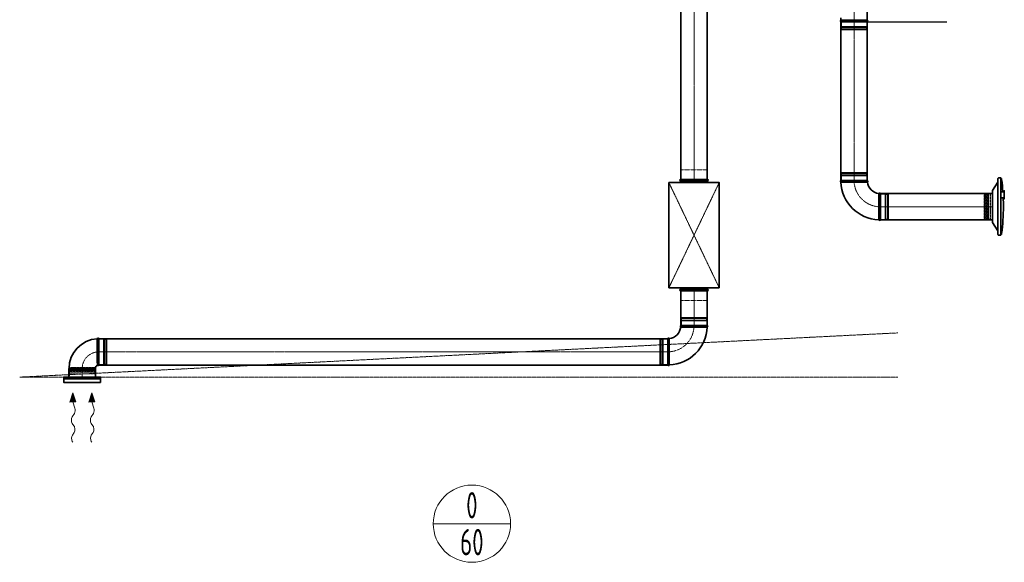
# Model space of a CAD drawing. Header units: millimetres. Extents: x 15940 to 92175, y -24684 to 227664.
# Tile 72 of 132: x 50698 to 55370, y 92603 to 95180. Entities that reach past the tile are written whole.
import ezdxf
from ezdxf.enums import TextEntityAlignment as Align

# ---------------------------------------------------------------- set-up
doc = ezdxf.new("R2010")
doc.units = ezdxf.units.MM
doc.header["$LTSCALE"] = 0.05
for name, pattern in [('ACAD_ISO02W100', [15, 12, -3]), ('ACAD_ISO05W100', [33, 24, -3, 0, -3, 0, -3]), ('ACAD_ISO10W100', [18, 12, -3, 0, -3])]:
    doc.linetypes.add(name, pattern=pattern)
doc.layers.get('0').update_dxf_attribs({"lineweight": 5})
for name, color, linetype, lineweight in [('VZT_01 SUP (PŘÍVOD) - OBRYS', 5, 'Continuous', 35), ('VZT_02 SUP (PŘÍVOD) - OSA', 5, 'ACAD_ISO10W100', 5), ('VZT_05 ETA (ODVOD) - OBRYS', 6, 'Continuous', 35), ('VZT_06 ETA (ODVOD) - OSA', 6, 'ACAD_ISO10W100', 5), ('VZT_30 DISTRIBUČNÍ PRVKY - OBRYS', 1, 'Continuous', 35), ('VZT_33 DISTRIBUČNÍ PRVKY - SKRYTÉ', 8, 'ACAD_ISO02W100', 5), ('VZT_35 TLUMIČE HLUKU - OBRYS', 1, 'Continuous', 35), ('VZT_36 TLUMIČE HLUKU - OSA', 1, 'ACAD_ISO10W100', 5), ('VZT_37 TLUMIČE HLUKU - DETAIL', 8, 'ACAD_ISO02W100', 5), ('VZT_52 POPIS - DISTRIBUCE', 7, 'Continuous', 5), ('VZT_60_KOTY - DIMENZE', 7, 'Continuous', 5), ('VZT_POŽADAVKY NA STAVBU - PODHLEDY', 4, 'ACAD_ISO05W100', 5)]:
    doc.layers.add(name, color=color, linetype=linetype, lineweight=lineweight)
for name, color, linetype, lineweight, plot in [('VZT_03 SUP (PŘÍVOD) - NETISK', 8, 'ACAD_ISO02W100', 5, False), ('VZT_07 ETA (ODVOD) - NETISK', 8, 'ACAD_ISO02W100', 5, False), ('VZT_34 DISTRIBUČNÍ PRVKY - NETISK', 8, 'ACAD_ISO02W100', 5, False), ('VZT_39 TLUMIČE HLUKU - NETISK', 8, 'ACAD_ISO02W100', 5, False)]:
    doc.layers.add(name, color=color, linetype=linetype, lineweight=lineweight, plot=plot)
doc.styles.add('JS', font='isocp.shx', dxfattribs={"width": 0.6, "height": 125})

msp = doc.modelspace()

# ---------------------------------------------------------------- linework, layer by layer
at = {"color": 0, "lineweight": 13}
for p, q in [((50949.7, 93407.6), (50936.3, 93364.4)), ((50964.2, 93364.8), (50949.7, 93407.6)), ((51039.7, 93407.6), (51026.3, 93364.4)), ((51054.2, 93364.8), (51039.7, 93407.6)), ((50936.3, 93364.4), (50950.2, 93364.6)), ((50964.2, 93364.8), (50950.2, 93364.6)), ((50950.2, 93364.6), (50960, 93336)), ((51026.3, 93364.4), (51040.2, 93364.6)), ((51054.2, 93364.8), (51040.2, 93364.6)), ((51040.2, 93364.6), (51050, 93336)), ((50957.7, 93310.6), (50947.3, 93294.1)), ((51047.7, 93310.6), (51037.3, 93294.1)), ((50947.7, 93263.1), (50955.7, 93251.2)), ((51037.7, 93263.1), (51045.7, 93251.2)), ((50956.1, 93220.2), (50947.9, 93207.2)), ((51046.1, 93220.2), (51037.9, 93207.2))]:
    msp.add_line(p, q, dxfattribs=at)
at = {"lineweight": 13}
for p, q in [((50947.8, 93177.1), (50949.7, 93174)), ((51037.8, 93177.1), (51039.7, 93174))]:
    msp.add_line(p, q, dxfattribs=at)
at = {"color": 8, "lineweight": 5}
msp.add_lwpolyline([(51055.7, 93482.6), (50933.7, 93482.6)], dxfattribs=at)
at = {"color": 0, "lineweight": 13}
for centre, start_param, end_param in [((50948.2, 93325.9), 3.908129, 5.191299), ((51038.2, 93325.9), 3.908129, 5.191299), ((50956.8, 93278.7), 0.766537, 2.375056), ((50946.6, 93235.5), 3.908129, 5.516649), ((51046.8, 93278.7), 0.766537, 2.375056), ((51036.6, 93235.5), 3.908129, 5.516649), ((50957.4, 93191.9), 0.766537, 2.320574), ((51047.4, 93191.9), 0.766537, 2.320574)]:
    msp.add_ellipse(centre, major_axis=(-0.3, 21.5), ratio=0.625, start_param=start_param, end_param=end_param, dxfattribs=at)
for points in [[(50964.2, 93364.8), (50936.3, 93364.4), (50949.7, 93407.6)], [(51054.2, 93364.8), (51026.3, 93364.4), (51039.7, 93407.6)]]:
    msp.add_solid(points, dxfattribs=at)
at = {"layer": 'VZT_01 SUP (PŘÍVOD) - OBRYS'}
for p, q in [((54719.5, 95176.8), (54719.5, 95326.5)), ((54594.5, 95176.8), (54594.5, 95189.2)), ((54594.5, 95176.8), (54719.5, 95176.8)), ((54594.5, 95169.2), (54719.5, 95169.2)), ((54594.5, 94416.4), (54719.5, 94416.4)), ((54782, 94353.9), (54782, 94228.9))]:
    msp.add_line(p, q, dxfattribs=at)
for points in [[(54594.5, 95169.2), (54594.5, 94416.4)], [(54719.5, 95169.2), (54719.5, 94416.4)], [(54782, 94353.9), (55313.6, 94353.9)], [(54782, 94228.9), (55313.6, 94228.9)]]:
    msp.add_lwpolyline(points, dxfattribs=at)
for centre, radius, start, end in [((54596.2, 95173), 4.17, 113.4678, 246.5322), ((54717.9, 95173), 4.17, 293.4678, 66.5322), ((54596.2, 94412.6), 4.17, 113.4678, 248.8928), ((54717.9, 94412.6), 4.17, 300.2981, 66.5322), ((54782, 94416.4), 187.5, 182.3607, 267.6393), ((54782, 94416.4), 62.5, 186.8302, 263.1698), ((54778.2, 94352.3), 4.17, 23.4678, 149.7019), ((54778.2, 94230.6), 4.17, 201.1072, 336.5322)]:
    msp.add_arc(centre, radius, start, end, dxfattribs=at)
for points, knots in [([(54720, 94409), (54720, 94409), (54719.9, 94409), (54719.6, 94409), (54719.3, 94409), (54718.2, 94409), (54717.4, 94409), (54714.3, 94409), (54711.1, 94408.9), (54702.2, 94408.9), (54696.1, 94408.9), (54681.9, 94408.8), (54674.1, 94408.8), (54657.9, 94408.8), (54649.7, 94408.8), (54633.8, 94408.7), (54626.3, 94408.7), (54613.1, 94408.7), (54607.6, 94408.7), (54600.6, 94408.7), (54598.4, 94408.7), (54595.5, 94408.7), (54594.7, 94408.7), (54594.7, 94408.7)], [197.067977, 197.067977, 197.067977, 197.067977, 201.792196, 201.792196, 209.190204, 209.190204, 218.040239, 218.040239, 237.760854, 237.760854, 262.206108, 262.206108, 286.831239, 286.831239, 311.323072, 311.323072, 335.946087, 335.946087, 360.704397, 360.704397, 377.088273, 377.088273, 394.105327, 394.105327, 394.105327, 394.105327]), ([(54774.6, 94354.4), (54774.6, 94354.4), (54774.6, 94352.8), (54774.5, 94346.7), (54774.5, 94342.2), (54774.5, 94330.8), (54774.4, 94324), (54774.4, 94309), (54774.4, 94300.9), (54774.4, 94284.6), (54774.3, 94276.4), (54774.3, 94261.2), (54774.3, 94254.3), (54774.3, 94242.5), (54774.3, 94237.8), (54774.3, 94231.2), (54774.3, 94229.4), (54774.3, 94229.1), (54774.3, 94229.1), (54774.3, 94229.1)], [0, 0, 0, 0, 24.235852, 24.235852, 48.531845, 48.531845, 73.024415, 73.024415, 97.570898, 97.570898, 122.078339, 122.078339, 146.53579, 146.53579, 170.957495, 170.957495, 195.359468, 195.359468, 197.168246, 197.168246, 197.168246, 197.168246])]:
    msp.add_open_spline(points, degree=3, knots=knots, dxfattribs=at)
at = {"layer": 'VZT_02 SUP (PŘÍVOD) - OSA', "ltscale": 5}
for points in [[(54657, 94416.4), (54657, 95169.2)], [(55313.6, 94291.4), (54782, 94291.4)]]:
    msp.add_lwpolyline(points, dxfattribs=at)
at = {"layer": 'VZT_02 SUP (PŘÍVOD) - OSA', "ltscale": 0.3}
msp.add_lwpolyline([(54782, 94291.4), (54782, 94291.4, -0.414214), (54657, 94416.4), (54657, 94416.4)], format="xyb", dxfattribs=at)
at = {"layer": 'VZT_03 SUP (PŘÍVOD) - NETISK', "ltscale": 0.4}
for p, q in [((54597, 95169.2), (54597, 95147.2)), ((54717, 95169.2), (54717, 95147.2)), ((54596, 95143.7), (54718, 95143.7)), ((54596, 95143.7), (54596, 95143.2)), ((54596, 95143.2), (54718, 95143.2)), ((54596, 95136.2), (54718, 95136.2)), ((54596, 95136.2), (54596, 95135.7)), ((54596, 95135.7), (54718, 95135.7)), ((54597, 95147.2), (54717, 95147.2)), ((54597, 95135.2), (54717, 95135.2)), ((54597, 95135.2), (54597, 95131.2)), ((54597, 95131.2), (54717, 95131.2)), ((54598, 95147.2), (54598, 95143.7)), ((54598, 95143.2), (54598, 95136.2)), ((54598, 95135.7), (54598, 95135.2)), ((54716, 95147.2), (54716, 95143.7)), ((54716, 95143.2), (54716, 95136.2)), ((54716, 95135.7), (54716, 95135.2)), ((54717, 95135.2), (54717, 95131.2)), ((54718, 95143.7), (54718, 95143.2)), ((54718, 95136.2), (54718, 95135.7)), ((54596, 94449.9), (54718, 94449.9)), ((54596, 94449.4), (54596, 94449.9)), ((54596, 94449.4), (54718, 94449.4)), ((54596, 94442.4), (54718, 94442.4)), ((54596, 94441.9), (54596, 94442.4)), ((54596, 94441.9), (54718, 94441.9)), ((54597, 94454.4), (54717, 94454.4)), ((54597, 94450.4), (54597, 94454.4)), ((54597, 94450.4), (54717, 94450.4)), ((54597, 94438.4), (54717, 94438.4)), ((54597, 94416.4), (54597, 94438.4)), ((54598, 94449.9), (54598, 94450.4)), ((54598, 94442.4), (54598, 94449.4)), ((54598, 94438.4), (54598, 94441.9)), ((54716, 94449.9), (54716, 94450.4)), ((54716, 94442.4), (54716, 94449.4)), ((54716, 94438.4), (54716, 94441.9)), ((54717, 94450.4), (54717, 94454.4)), ((54717, 94416.4), (54717, 94438.4)), ((54718, 94449.4), (54718, 94449.9)), ((54718, 94441.9), (54718, 94442.4)), ((54782, 94351.4), (54804, 94351.4)), ((54804, 94351.4), (54804, 94231.4)), ((54804, 94350.4), (54807.5, 94350.4)), ((54807.5, 94352.4), (54807.5, 94230.4)), ((54807.5, 94352.4), (54808, 94352.4)), ((54808, 94352.4), (54808, 94230.4)), ((54808, 94350.4), (54815, 94350.4)), ((54815, 94352.4), (54815, 94230.4)), ((54815, 94352.4), (54815.5, 94352.4)), ((54815.5, 94352.4), (54815.5, 94230.4)), ((54815.5, 94350.4), (54816, 94350.4)), ((54816, 94351.4), (54816, 94231.4)), ((54816, 94351.4), (54820, 94351.4)), ((54820, 94351.4), (54820, 94231.4)), ((54782, 94231.4), (54804, 94231.4)), ((54804, 94232.4), (54807.5, 94232.4)), ((54807.5, 94230.4), (54808, 94230.4)), ((54808, 94232.4), (54815, 94232.4)), ((54815, 94230.4), (54815.5, 94230.4)), ((54815.5, 94232.4), (54816, 94232.4)), ((54816, 94231.4), (54820, 94231.4))]:
    msp.add_line(p, q, dxfattribs=at)
msp.add_lwpolyline([(54657, 95169.2), (54657, 95334.2)], dxfattribs=at)
at = {"layer": 'VZT_05 ETA (ODVOD) - OBRYS'}
for p, q in [((53960.2, 93727.6), (53835.2, 93727.6)), ((51073.7, 93540.1), (51073.7, 93665.1)), ((53772.7, 93665.1), (53772.7, 93540.1)), ((50931.2, 93522.6), (50931.2, 93482.6)), ((50931.2, 93482.6), (51058.2, 93482.6)), ((50932.2, 93523.6), (51057.2, 93523.6)), ((51058.2, 93522.6), (51058.2, 93482.6))]:
    msp.add_line(p, q, dxfattribs=at)
for points in [[(53835.2, 94421.6), (53835.2, 95907.6)], [(53960.2, 94421.6), (53960.2, 95907.6)], [(53835.2, 93727.6), (53835.2, 93891.6)], [(53960.2, 93727.6), (53960.2, 93891.6)], [(53772.7, 93665.1), (51073.7, 93665.1)], [(53772.7, 93540.1), (51073.7, 93540.1)]]:
    msp.add_lwpolyline(points, dxfattribs=at)
for centre, radius, start, end in [((53772.7, 93727.6), 62.5, 276.8302, 353.1698), ((53772.7, 93727.6), 187.5, 272.3607, 357.6393), ((53836.9, 93723.8), 4.17, 113.4678, 239.7019), ((53958.5, 93723.8), 4.17, 291.1072, 66.5322), ((51073.7, 93523.6), 141.5, 93.1369, 180), ((51069.8, 93663.5), 4.17, 23.4678, 159.6691), ((53776.5, 93663.5), 4.17, 30.2981, 156.5322), ((51073.7, 93523.6), 16.5, 113.8093, 180), ((51069.8, 93541.8), 4.17, 227.2771, 336.5322), ((53776.5, 93541.8), 4.17, 203.4678, 338.8928), ((50932.2, 93522.6), 1, 90, 180), ((51057.2, 93522.6), 1, 0, 90)]:
    msp.add_arc(centre, radius, start, end, dxfattribs=at)
for points, knots in [([(53834.7, 93720.2), (53834.7, 93720.2), (53834.8, 93720.2), (53835.1, 93720.2), (53835.4, 93720.2), (53836.5, 93720.2), (53837.3, 93720.2), (53840.4, 93720.2), (53843.6, 93720.1), (53852.5, 93720.1), (53858.7, 93720.1), (53872.8, 93720), (53880.6, 93720), (53896.8, 93720), (53905, 93720), (53920.9, 93719.9), (53928.4, 93719.9), (53941.6, 93719.9), (53947.1, 93719.9), (53954.1, 93719.9), (53956.3, 93719.9), (53959.3, 93719.9), (53960, 93719.9), (53960, 93719.9)], [197.067977, 197.067977, 197.067977, 197.067977, 201.792196, 201.792196, 209.190204, 209.190204, 218.040239, 218.040239, 237.760854, 237.760854, 262.206108, 262.206108, 286.831239, 286.831239, 311.323072, 311.323072, 335.946087, 335.946087, 360.704397, 360.704397, 377.088273, 377.088273, 394.105327, 394.105327, 394.105327, 394.105327]), ([(51067, 93538.7), (51067, 93538.7), (51067, 93539.1), (51066.8, 93541.2), (51066.7, 93543.4), (51066.5, 93549.6), (51066.4, 93553.6), (51066.2, 93564.4), (51066.1, 93571.6), (51066, 93587.3), (51066, 93595.7), (51066, 93612.2), (51066, 93620.3), (51065.9, 93635.3), (51065.9, 93642), (51065.9, 93653.3), (51065.9, 93657.7), (51065.9, 93663.5), (51065.9, 93664.9), (51065.9, 93664.9)], [197.702813, 197.702813, 197.702813, 197.702813, 209.733369, 209.733369, 228.63381, 228.63381, 247.962689, 247.962689, 273.396832, 273.396832, 298.447199, 298.447199, 323.101867, 323.101867, 347.591906, 347.591906, 372.010558, 372.010558, 395.3015, 395.3015, 395.3015, 395.3015]), ([(53780.1, 93665.6), (53780.1, 93665.6), (53780.1, 93664), (53780.2, 93657.9), (53780.2, 93653.4), (53780.3, 93642), (53780.3, 93635.2), (53780.3, 93620.2), (53780.3, 93612.1), (53780.4, 93595.8), (53780.4, 93587.6), (53780.4, 93572.4), (53780.4, 93565.5), (53780.4, 93553.7), (53780.4, 93549), (53780.4, 93542.4), (53780.4, 93540.6), (53780.4, 93540.3), (53780.4, 93540.3), (53780.4, 93540.3)], [0, 0, 0, 0, 24.235852, 24.235852, 48.531845, 48.531845, 73.024415, 73.024415, 97.570898, 97.570898, 122.078339, 122.078339, 146.53579, 146.53579, 170.957495, 170.957495, 195.359468, 195.359468, 197.168246, 197.168246, 197.168246, 197.168246])]:
    msp.add_open_spline(points, degree=3, knots=knots, dxfattribs=at)
at = {"layer": 'VZT_06 ETA (ODVOD) - OSA', "ltscale": 5}
for points in [[(53897.7, 95907.6), (53897.7, 94421.6)], [(53897.7, 93891.6), (53897.7, 93727.6)], [(51073.7, 93602.6), (53772.7, 93602.6)]]:
    msp.add_lwpolyline(points, dxfattribs=at)
at = {"layer": 'VZT_06 ETA (ODVOD) - OSA', "ltscale": 0.3}
for points in [[(53772.7, 93602.6), (53772.7, 93602.6, 0.414214), (53897.7, 93727.6), (53897.7, 93727.6)], [(50994.7, 93482.6), (50994.7, 93523.6, -0.414214), (51073.7, 93602.6), (51073.7, 93602.6)]]:
    msp.add_lwpolyline(points, format="xyb", dxfattribs=at)
at = {"layer": 'VZT_07 ETA (ODVOD) - NETISK', "ltscale": 0.4}
for p, q in [((53957.7, 93765.6), (53837.7, 93765.6)), ((53837.7, 93761.6), (53837.7, 93765.6)), ((53957.7, 93761.6), (53957.7, 93765.6)), ((53958.7, 93761.1), (53836.7, 93761.1)), ((53836.7, 93760.6), (53836.7, 93761.1)), ((53958.7, 93760.6), (53836.7, 93760.6)), ((53958.7, 93753.6), (53836.7, 93753.6)), ((53836.7, 93753.1), (53836.7, 93753.6)), ((53958.7, 93753.1), (53836.7, 93753.1)), ((53957.7, 93761.6), (53837.7, 93761.6)), ((53957.7, 93749.6), (53837.7, 93749.6)), ((53837.7, 93727.6), (53837.7, 93749.6)), ((53838.7, 93761.1), (53838.7, 93761.6)), ((53838.7, 93753.6), (53838.7, 93760.6)), ((53838.7, 93749.6), (53838.7, 93753.1)), ((53956.7, 93761.1), (53956.7, 93761.6)), ((53956.7, 93753.6), (53956.7, 93760.6)), ((53956.7, 93749.6), (53956.7, 93753.1)), ((53957.7, 93727.6), (53957.7, 93749.6)), ((53958.7, 93760.6), (53958.7, 93761.1)), ((53958.7, 93753.1), (53958.7, 93753.6)), ((51073.7, 93662.6), (51095.7, 93662.6)), ((51095.7, 93542.6), (51095.7, 93662.6)), ((51095.7, 93661.6), (51099.2, 93661.6)), ((51099.2, 93541.6), (51099.2, 93663.6)), ((51099.2, 93663.6), (51099.7, 93663.6)), ((51099.7, 93541.6), (51099.7, 93663.6)), ((51099.7, 93661.6), (51106.7, 93661.6)), ((51106.7, 93541.6), (51106.7, 93663.6)), ((51106.7, 93663.6), (51107.2, 93663.6)), ((51107.2, 93541.6), (51107.2, 93663.6)), ((51107.2, 93661.6), (51107.7, 93661.6)), ((51107.7, 93542.6), (51107.7, 93662.6)), ((51107.7, 93662.6), (51111.7, 93662.6)), ((51111.7, 93542.6), (51111.7, 93662.6)), ((53734.7, 93662.6), (53734.7, 93542.6)), ((53738.7, 93662.6), (53734.7, 93662.6)), ((53738.7, 93662.6), (53738.7, 93542.6)), ((53739.2, 93661.6), (53738.7, 93661.6)), ((53739.2, 93663.6), (53739.2, 93541.6)), ((53739.7, 93663.6), (53739.2, 93663.6)), ((53739.7, 93663.6), (53739.7, 93541.6)), ((53746.7, 93661.6), (53739.7, 93661.6)), ((53746.7, 93663.6), (53746.7, 93541.6)), ((53747.2, 93663.6), (53746.7, 93663.6)), ((53747.2, 93663.6), (53747.2, 93541.6)), ((53750.7, 93661.6), (53747.2, 93661.6)), ((53750.7, 93662.6), (53750.7, 93542.6)), ((53772.7, 93662.6), (53750.7, 93662.6)), ((51073.7, 93542.6), (51095.7, 93542.6)), ((51095.7, 93543.6), (51099.2, 93543.6)), ((51099.2, 93541.6), (51099.7, 93541.6)), ((51099.7, 93543.6), (51106.7, 93543.6)), ((51106.7, 93541.6), (51107.2, 93541.6)), ((51107.2, 93543.6), (51107.7, 93543.6)), ((51107.7, 93542.6), (51111.7, 93542.6)), ((53738.7, 93542.6), (53734.7, 93542.6)), ((53739.2, 93543.6), (53738.7, 93543.6)), ((53739.7, 93541.6), (53739.2, 93541.6)), ((53746.7, 93543.6), (53739.7, 93543.6)), ((53747.2, 93541.6), (53746.7, 93541.6)), ((53750.7, 93543.6), (53747.2, 93543.6)), ((53772.7, 93542.6), (53750.7, 93542.6))]:
    msp.add_line(p, q, dxfattribs=at)
at = {"layer": 'VZT_30 DISTRIBUČNÍ PRVKY - OBRYS'}
for points in [[(55352.7, 94156.1), (55352.7, 94429.1), (55343.5, 94429.1, 0.414214), (55339.7, 94425.3), (55339.7, 94160, 0.414214), (55343.5, 94156.1), (55352.7, 94156.1)], [(55363.2, 94361.9, 0.015115), (55357.2, 94421.2), (55356.7, 94424.2, 0.36397), (55353.7, 94426.6), (55352.7, 94426.6)], [(55339.7, 94408.7), (55314.3, 94368.4, 0.141374), (55313.7, 94366.3), (55313.7, 94219, 0.141374), (55314.3, 94216.9), (55339.7, 94176.5)], [(55352.7, 94361.9), (55365.1, 94361.9, 0.267949), (55365.5, 94362.1), (55368.8, 94367.8, -0.267949), (55369.2, 94368.1), (55369.8, 94368.1), (55369.8, 94328.4), (55369.2, 94328.4, -0.267949), (55368.8, 94328.6), (55365.5, 94334.4, 0.267949), (55365.1, 94334.6), (55352.7, 94334.6)], [(55365.7, 94292.6, 0.010645), (55364.8, 94334.6, 0.010645)], [(55365.7, 94292.6, -0.0327), (55357.2, 94164.1), (55356.7, 94161.1, -0.36397), (55353.7, 94158.6), (55352.7, 94158.6)]]:
    msp.add_lwpolyline(points, format="xyb", dxfattribs=at)
msp.add_lwpolyline([(51082.2, 93457.6), (50907.2, 93457.6), (50907.2, 93482.6), (51082.2, 93482.6)], close=True, dxfattribs=at)
msp.add_lwpolyline([(50907.2, 93474.7), (51082.2, 93474.7)], dxfattribs=at)
at = {"layer": 'VZT_33 DISTRIBUČNÍ PRVKY - SKRYTÉ'}
for points in [[(50930, 93517.5), (50935.8, 93518.9, -0.060863), (50936.4, 93519), (50994.7, 93519)], [(50930, 93517.5), (50936, 93516.1, 0.058981), (50936.6, 93516), (50994.7, 93516)], [(50934.7, 93497.6), (50934.7, 93505.5, -0.291473), (50936.2, 93507.9, -0.291473)], [(51059.3, 93517.5), (51053.5, 93518.9, 0.060863), (51052.9, 93519), (50994.7, 93519)], [(51059.3, 93517.5), (51053.3, 93516.1, -0.058981), (51052.7, 93516), (50994.7, 93516)], [(51054.7, 93497.6), (51054.7, 93505.5, 0.291473), (51053.1, 93507.9, 0.291473)]]:
    msp.add_lwpolyline(points, format="xyb", dxfattribs=at)
for points in [[(51055.7, 93482.6), (51055.7, 93497.6), (50933.7, 93497.6), (50933.7, 93482.6)], [(50934.7, 93505.5), (50994.7, 93505.5)], [(50936.6, 93508.2), (50994.7, 93508.2)], [(50938.4, 93523.7), (50937, 93527.6), (50994.7, 93527.6)], [(50937.5, 93523.5), (50994.7, 93523.5)], [(50938.3, 93511.8), (50994.7, 93511.8)], [(51050.9, 93523.7), (51052.3, 93527.6), (50994.7, 93527.6)], [(51051.8, 93523.5), (50994.7, 93523.5)], [(51051.1, 93511.8), (50994.7, 93511.8)], [(51052.7, 93508.2), (50994.7, 93508.2)], [(51054.7, 93505.5), (50994.7, 93505.5)]]:
    msp.add_lwpolyline(points, dxfattribs=at)
for centre, radius, start, end in [((50946.5, 93518.2), 10.5, 149.7176, 217.8378), ((50934.4, 93511.3), 3.88, 297.4993, 6.6735), ((51054.9, 93511.3), 3.88, 173.3265, 242.5007), ((51042.8, 93518.2), 10.5, 322.1622, 30.2824)]:
    msp.add_arc(centre, radius, start, end, dxfattribs=at)
at = {"layer": 'VZT_34 DISTRIBUČNÍ PRVKY - NETISK'}
for points in [[(55277.6, 94349), (55273.7, 94350.4), (55273.7, 94292.7)], [(55277.8, 94350), (55277.8, 94292.7)], [(55289.5, 94349.2), (55289.5, 94292.7)], [(55293.2, 94350.8), (55293.2, 94292.7)], [(55295.8, 94352.8), (55295.8, 94292.7)], [(55313.7, 94231.6), (55303.7, 94231.6), (55303.7, 94353.6), (55313.7, 94353.6)], [(55313.7, 94231.6), (55313.7, 94353.6)], [(55277.6, 94236.4), (55273.7, 94235), (55273.7, 94292.7)], [(55277.8, 94235.5), (55277.8, 94292.7)], [(55289.5, 94236.2), (55289.5, 94292.7)], [(55293.2, 94234.6), (55293.2, 94292.7)], [(55295.8, 94232.6), (55295.8, 94292.7)]]:
    msp.add_lwpolyline(points, dxfattribs=at)
for points in [[(55283.8, 94357.4), (55282.4, 94351.7, 0.060863), (55282.3, 94351), (55282.3, 94292.7)], [(55283.8, 94357.4), (55285.2, 94351.5, -0.058981), (55285.3, 94350.8), (55285.3, 94292.7)], [(55303.7, 94352.8), (55295.8, 94352.8, 0.291473), (55293.4, 94351.3, 0.291473)], [(55283.8, 94228), (55282.4, 94233.7, -0.060863), (55282.3, 94234.4), (55282.3, 94292.7)], [(55283.8, 94228), (55285.2, 94234, 0.058981), (55285.3, 94234.6), (55285.3, 94292.7)], [(55303.7, 94232.6), (55295.8, 94232.6, -0.291473), (55293.4, 94234.2, -0.291473)]]:
    msp.add_lwpolyline(points, format="xyb", dxfattribs=at)
for centre, radius, start, end in [((55283.1, 94340.9), 10.5, 52.1622, 120.2824), ((55290, 94353), 3.88, 263.3265, 332.5007), ((55283.1, 94244.5), 10.5, 239.7176, 307.8378), ((55290, 94232.4), 3.88, 27.4993, 96.6735)]:
    msp.add_arc(centre, radius, start, end, dxfattribs=at)
at = {"layer": 'VZT_35 TLUMIČE HLUKU - OBRYS'}
for p, q in [((53835.2, 94421.6), (53960.2, 94421.6)), ((53835.2, 93891.6), (53960.2, 93891.6))]:
    msp.add_line(p, q, dxfattribs=at)
msp.add_lwpolyline([(54017.2, 93906.6), (54017.2, 94406.6), (53778.2, 94406.6), (53778.2, 93906.6)], close=True, dxfattribs=at)
for points in [[(53835.2, 94412.6), (53960.2, 94412.6)], [(53835.2, 94412.6), (53835.2, 94406.6)], [(53960.2, 94412.6), (53960.2, 94406.6)], [(53835.2, 93900.6), (53835.2, 93906.6)], [(53960.2, 93900.6), (53960.2, 93906.6)], [(53835.2, 93900.6), (53960.2, 93900.6)]]:
    msp.add_lwpolyline(points, dxfattribs=at)
for centre, start, end in [((53835.2, 94417.1), 90, 270), ((53960.2, 94417.1), 270, 90), ((53835.2, 93896.1), 90, 270), ((53960.2, 93896.1), 270, 90)]:
    msp.add_arc(centre, 4.5, start, end, dxfattribs=at)
at = {"layer": 'VZT_36 TLUMIČE HLUKU - OSA', "ltscale": 5}
for points in [[(53897.7, 94421.6), (53897.7, 94406.6)], [(53897.7, 93891.6), (53897.7, 93906.6)]]:
    msp.add_lwpolyline(points, dxfattribs=at)
at = {"layer": 'VZT_37 TLUMIČE HLUKU - DETAIL', "lineweight": 5}
for points in [[(54017.2, 93906.6), (53778.2, 94406.6)], [(54017.2, 94406.6), (53778.2, 93906.6)]]:
    msp.add_lwpolyline(points, dxfattribs=at)
at = {"layer": 'VZT_39 TLUMIČE HLUKU - NETISK', "ltscale": 2}
for points in [[(53835.2, 94421.6), (53835.2, 94466.6), (53960.2, 94466.6), (53960.2, 94421.6)], [(53835.2, 93891.6), (53835.2, 93846.6), (53960.2, 93846.6), (53960.2, 93891.6)]]:
    msp.add_lwpolyline(points, dxfattribs=at)
at = {"layer": 'VZT_52 POPIS - DISTRIBUCE'}
msp.add_line((53027, 92786.7), (52660.3, 92786.7), dxfattribs=at)
msp.add_circle((52843.6, 92786.7), 183.4, dxfattribs=at)
at = {"layer": 'VZT_60_KOTY - DIMENZE', "linetype": 'ByBlock', "lineweight": -2}
msp.add_line((54805.9, 95169.2), (54855.9, 95169.2), dxfattribs=at)
for points in [[(54719.5, 95169.2), (54805.9, 95169.2)], [(54855.9, 95169.2), (55096.5, 95169.2)]]:
    msp.add_lwpolyline(points, dxfattribs=at)
at = {"layer": 'VZT_POŽADAVKY NA STAVBU - PODHLEDY', "ltscale": 4}
for q in [(54864, 93692.6), (54864.4, 93482.6)]:
    msp.add_line((50698.1, 93482.6), q, dxfattribs=at)

# ---------------------------------------------------------------- texts
at = {"layer": 'VZT_52 POPIS - DISTRIBUCE', "ltscale": 50, "style": 'JS', "width": 0.7}
for s, p in [('0', (52843.6, 92874.2)), ('60', (52843.6, 92699.2))]:
    msp.add_text(s, height=125, dxfattribs=at).set_placement(p, align=Align.MIDDLE_CENTER)

doc.saveas('drawing.dxf')
